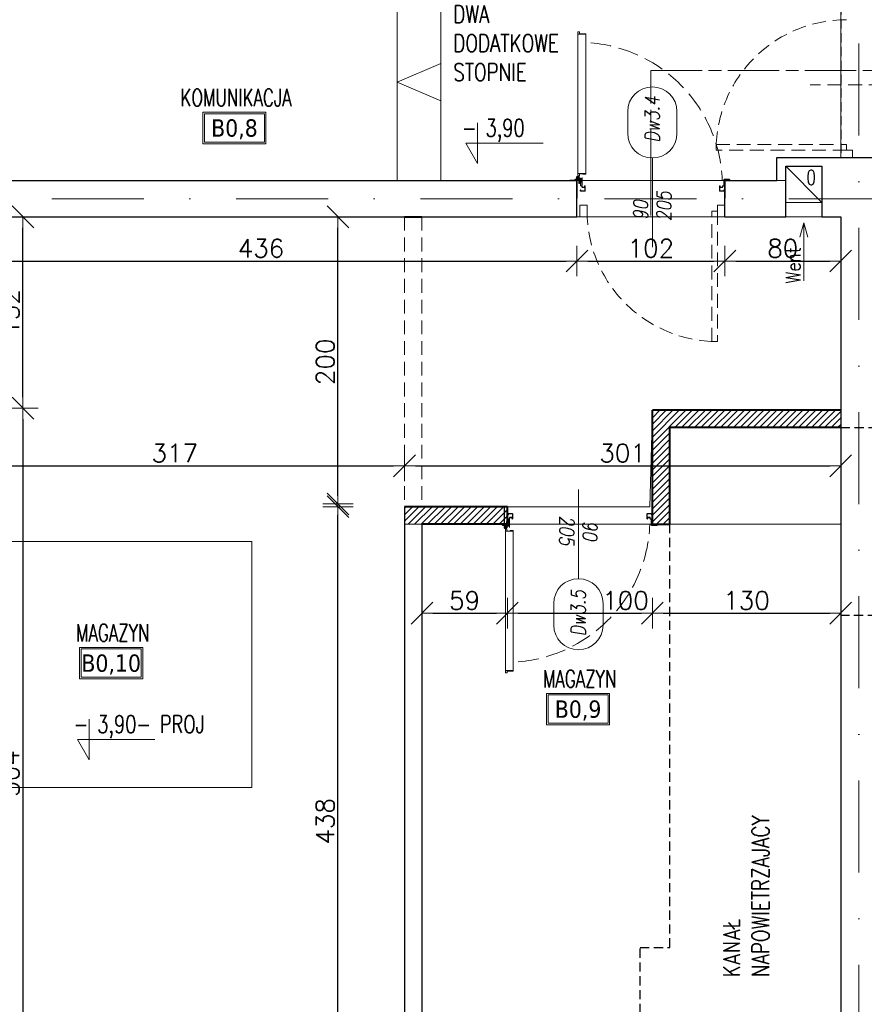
# Model space of a CAD drawing. Header units: millimetres. Extents: x 23192 to 177760, y -399809 to -79279.
# Tile 102 of 256: x 51413 to 51996, y -195495 to -194816. Entities that reach past the tile are written whole.
import ezdxf
from ezdxf.enums import TextEntityAlignment as Align

# ---------------------------------------------------------------- set-up
doc = ezdxf.new("R2010")
doc.units = ezdxf.units.MM
for name, pattern in [('CACHE', [9.525, 6.35, -3.175]), ('CARKOVANA', [7.5, 5, -2.5]), ('CENTER', [0.6, 0.375, -0.075, 0.075, -0.075]), ('CHAIN', [0.3543, 0.2362, -0.0295, 0.0591, -0.0295]), ('DASHDOT', [25.4, 12.7, -6.35, 0, -6.35]), ('Hidden Line', [391.222223, 282.222223, -109]), ('HIDDEN2', [4.7625, 3.175, -1.5875])]:
    doc.linetypes.add(name, pattern=pattern)
doc.layers.get('0').update_dxf_attribs({"lineweight": 0})
for name, color, linetype, lineweight in [('!! 0_ Istn-sciany', 3, 'Continuous', 30), ('!! 0_ Istn-widok', 1, 'Continuous', 15), ('!! 0_ Opis', 8, 'Continuous', 13), ('!! 0_Istn-went', 5, 'Continuous', 13), ('!! 0_Opis_pom', 9, 'Continuous', 13), ('!! 0_Osie', 1, 'DASHDOT', 13), ('!! 0_Widok', 1, 'Continuous', 15), ('!! 1_droga ewakuacyjna', 252, 'CHAIN', 0), ('!! 1_drzwi-linia', 213, 'Continuous', 5), ('!! 1_hatch projektowane ściany', 4, 'Continuous', 5), ('!! 1_PROJ Sciany', 2, 'Continuous', 40), ('!! 2_drzwi opis', 151, 'Continuous', 9), ('!! wymiary osi', 250, 'Continuous', 9), ('0-osie-liniA', 14, 'DASHDOT', 5), ('Dimension (ISO)', 7, 'Continuous', 25)]:
    doc.layers.add(name, color=color, linetype=linetype, lineweight=lineweight)
doc.layers.add('!! 0_ramki', color=66, linetype='Continuous', lineweight=9, plot=False)
doc.layers.add('Powierzchnia', color=140, linetype='Continuous', lineweight=5, plot=False)
doc.layers.add('!! 1_PROJ przerywana', color=3, linetype='CACHE')
doc.layers.add('!! 1_Wyburzenia', color=252, linetype='CARKOVANA', lineweight=13, true_color=0x696969)
doc.styles.add('50', font='ROMANS.shx', dxfattribs={"width": 0.8, "height": 10})
doc.styles.add('ARCHETYP', font='romans.shx', dxfattribs={"height": 15})
doc.styles.add('ARIAL', font='tahoma.ttf')
doc.styles.add('Note Text (ISO)', font='tahoma.ttf')
doc.styles.add('SIMPLEX', font='simplex.shx', dxfattribs={"width": 0.77})
doc.styles.add('TXT', font='simplex.shx')
doc.dimstyles.new('Default (ISO)', dxfattribs={"dimscale": 5, "dimtxt": 5, "dimasz": 5, "dimexe": 3.175, "dimexo": 0, "dimgap": 0.762, "dimtad": 1, "dimdec": 0, "dimrnd": 1e-08, "dimzin": 0, "dimtxsty": 'Note Text (ISO)', "dimcen": 0.09, "dimdle": 10, "dimclrd": 256, "dimclre": 256, "dimclrt": 256, "dimazin": 0, "dimtfac": 0.70104, "dimtmove": 0, "dimatfit": 3, "dimfxl": 1, "dimtolj": 1, "dimtzin": 0, "dimlwd": -1, "dimlwe": -1, "dimarcsym": 0})
doc.dimstyles.new('DIM50', dxfattribs={"dimscale": 5, "dimtxt": 2.5, "dimasz": 1.5, "dimexe": 0, "dimexo": 0, "dimgap": 0.5, "dimtad": 1, "dimdec": 4, "dimrnd": 0.5, "dimdsep": 46, "dimtxsty": 'TXT', "dimblk1": 'TICK1', "dimblk2": 'TICK1', "dimsah": 1, "dimcen": 0, "dimse1": 1, "dimse2": 1, "dimclrd": 1, "dimclre": 7, "dimclrt": 9, "dimadec": 0, "dimazin": 0, "dimtfac": 1, "dimtdec": 4, "dimtmove": 2, "dimatfit": 3, "dimldrblk": 'TICK1', "dimfxl": 1, "dimtolj": 1, "dimarcsym": 0})

# ---------------------------------------------------------------- blocks, each defined once
blk = doc.blocks.new('BLOK OSI')
at = {"layer": '0-osie-liniA', "ltscale": 5}
for points in [[(51992.21142, -199661.23318), (51992.21142, -193642.4104)], [(48639.25763, -195002.0883), (55442.2848, -195002.0883)]]:
    blk.add_lwpolyline(points, dxfattribs=at)
blk = doc.blocks.new('zaw-dr-90-p')
at = {"color": 2, "linetype": 'CENTER', "ltscale": 0.2}
for p, q in [((12, 0), (-12, 0)), ((0, 12), (0, -12)), ((24.5, 24), (31, 24)), ((24.5, 19), (31, 19))]:
    blk.add_line(p, q, dxfattribs=at)
at = {"ltscale": 0.2}
for p, q in [((10, 12), (6.5, 12)), ((10, 0), (10, 6.5))]:
    blk.add_line(p, q, dxfattribs=at)
blk.add_lwpolyline([(0, 6.5), (23.5, 6.5, 0.414214), (28, 11), (28, 31), (24.5, 31), (24.5, 11, -0.414214), (23.5, 10), (0, 10, 4.561698), (7.6, 6.5), (4.9, 4.2)], format="xyb", dxfattribs=at)
blk.add_lwpolyline([(-0.2, -0.2), (-2.5, -0.2), (-2.5, 0.2), (-0.2, 0.2), (-0.2, 2.5), (0.2, 2.5), (0.2, 0.2), (2.8, 0.2), (2.8, -0.2), (0.2, -0.2), (0.2, -2.8), (-0.2, -2.8)], close=True)
blk.add_lwpolyline([(10, 10), (10, 39), (6.5, 39), (6.5, 10)], dxfattribs=at)
blk.add_circle((0, 0), 6.5, dxfattribs=at)
blk = doc.blocks.new('drzwi 90- sc 12')
for p, q in [((-13616.12, 20410.26), (-13616.12, 20411.46)), ((-13616.12, 20411.46), (-13615.02, 20411.46)), ((-13614.92, 20411.36), (-13614.92, 20313.77)), ((-13620.32, 20410.16), (-13620.32, 20313.77)), ((-13614.92, 20409.86), (-13620.32, 20409.86)), ((-13616.12, 20410.26), (-13620.22, 20410.26)), ((-13616.12, 20410.26), (-13620, 20410.26)), ((-13618.17, 20410.26), (-13616.22, 20410.26)), ((-13618.17, 20410.26), (-13616.22, 20410.26)), ((-13620.32, 20313.47), (-13620.32, 20317.97)), ((-13614.92, 20312.27), (-13614.92, 20317.97)), ((-13715.57, 20308.32), (-13715.57, 20308.56)), ((-13715.57, 20307.69), (-13715.57, 20308.56)), ((-13715.57, 20307.82), (-13715.57, 20308.56)), ((-13614.92, 20313.77), (-13620.32, 20313.77)), ((-13618.22, 20313.37), (-13620.22, 20313.37)), ((-13618.22, 20313.67), (-13618.22, 20313.37)), ((-13618.22, 20313.67), (-13616.42, 20313.67)), ((-13617.77, 20311.12), (-13617.77, 20305.72)), ((-13617.77, 20311.12), (-13617.77, 20305.72)), ((-13616.17, 20309.92), (-13617.37, 20309.92)), ((-13616.17, 20309.92), (-13616.17, 20311.02)), ((-13615.92, 20313.17), (-13615.92, 20312.17)), ((-13615.92, 20312.17), (-13615.02, 20312.17)), ((-13715.77, 20301.96), (-13716.27, 20301.96)), ((-13715.57, 20307.72), (-13715.37, 20307.72)), ((-13616.77, 20301.96), (-13616.27, 20301.96))]:
    blk.add_line(p, q)
for points in [[(-13665.27, 20284.96), (-13665.27, 20325.83)], [(-13615.57, 20309.64), (-13615.32, 20309.64), (-13615.32, 20309.82), (-13616.32, 20309.82), (-13616.32, 20309.64), (-13615.92, 20309.64)]]:
    blk.add_lwpolyline(points)
at = {"lineweight": 30}
for points in [[(-13716.27, 20308.92), (-13721.27, 20308.92)], [(-13716.27, 20308.92), (-13716.27, 20296.92)], [(-13614.27, 20308.92), (-13609.27, 20308.92)], [(-13614.27, 20308.92), (-13614.27, 20296.92)]]:
    blk.add_lwpolyline(points, dxfattribs=at)
at = {"ltscale": 0.2}
for points in [[(-13715.57, 20307.51), (-13715.57, 20309.48, 0.414214), (-13715.91, 20309.82), (-13719.43, 20309.82, 0.414214), (-13719.77, 20309.48), (-13719.77, 20308.92), (-13719.59, 20308.92), (-13719.59, 20309.48, -0.414214), (-13719.43, 20309.64), (-13716.97, 20309.64)], [(-13716.97, 20309.64), (-13715.91, 20309.64, -0.414214), (-13715.75, 20309.48), (-13715.75, 20307.51)], [(-13615.92, 20309.64), (-13616.63, 20309.64, 0.414214), (-13616.79, 20309.48), (-13616.79, 20305.58, -0.414214), (-13617.13, 20305.24), (-13617.58, 20305.24, 0.414214), (-13617.74, 20305.08), (-13617.74, 20304.48, -0.414214), (-13618.08, 20304.14), (-13619.26, 20304.14, -0.414214), (-13619.6, 20304.48), (-13619.6, 20305.15, 1), (-13619.79, 20305.15), (-13619.79, 20301.96, 0.414214), (-13619.63, 20301.8), (-13617.11, 20301.8, 0.414214), (-13616.95, 20301.96), (-13616.95, 20302.52), (-13616.77, 20302.52), (-13616.77, 20301.96, -0.414214), (-13617.11, 20301.62), (-13619.63, 20301.62, -0.414214), (-13619.97, 20301.96), (-13619.97, 20305.15, -1), (-13619.42, 20305.15), (-13619.42, 20304.48, 0.414214), (-13619.26, 20304.32), (-13618.08, 20304.32, 0.414214), (-13617.92, 20304.48), (-13617.92, 20305.08, -0.414214), (-13617.58, 20305.42), (-13617.13, 20305.42, 0.414214), (-13616.97, 20305.58), (-13616.97, 20309.48, -0.414214), (-13616.63, 20309.82), (-13613.11, 20309.82, -0.414214), (-13612.77, 20309.48), (-13612.77, 20308.92), (-13612.95, 20308.92), (-13612.95, 20309.48, 0.414214), (-13613.11, 20309.64), (-13615.57, 20309.64)], [(-13715.75, 20307.76), (-13715.75, 20305.58, 0.414214), (-13715.41, 20305.24), (-13714.96, 20305.24, -0.414214), (-13714.8, 20305.08), (-13714.8, 20304.48, 0.414214), (-13714.46, 20304.14), (-13713.28, 20304.14, 0.414214), (-13712.94, 20304.48), (-13712.94, 20305.15, -1), (-13712.75, 20305.15), (-13712.75, 20301.96, -0.414214), (-13712.91, 20301.8), (-13715.43, 20301.8, -0.414214), (-13715.59, 20301.96), (-13715.59, 20302.52), (-13715.77, 20302.52), (-13715.77, 20301.96, 0.414214), (-13715.43, 20301.62), (-13712.91, 20301.62, 0.414214), (-13712.57, 20301.96), (-13712.57, 20305.15, 1), (-13713.12, 20305.15), (-13713.12, 20304.48, -0.414214), (-13713.28, 20304.32), (-13714.46, 20304.32, -0.414214), (-13714.62, 20304.48), (-13714.62, 20305.08, 0.414214), (-13714.96, 20305.42), (-13715.41, 20305.42, -0.414214), (-13715.57, 20305.58), (-13715.57, 20307.64)]]:
    blk.add_lwpolyline(points, format="xyb", dxfattribs=at)
blk.add_lwpolyline([(-13616.79, 20308.82), (-13616.97, 20308.82), (-13616.97, 20307.42), (-13616.79, 20307.42)], close=True)
for centre, radius, start, end in [((-13615.02, 20411.36), 0.1, 0, 90), ((-13620.22, 20410.16), 0.1, 90, 180), ((-13620.22, 20313.47), 0.1, 180, 270), ((-13616.42, 20313.17), 0.5, 0, 90), ((-13616.27, 20311.02), 0.1, 0, 90), ((-13615.02, 20312.27), 0.1, 270, 0)]:
    blk.add_arc(centre, radius, start, end)
at = {"linetype": 'Hidden Line', "lineweight": 9, "ltscale": 0.05}
blk.add_arc((-13615.5, 20305.14), 99.12, 94.80054, 177.69442, dxfattribs=at)
at = {"xscale": 0.09999999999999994, "yscale": 0.09999999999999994, "zscale": 0.09999999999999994, "rotation": 180.0000000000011}
blk.add_blockref('zaw-dr-90-p', (-13614.92, 20310.92), dxfattribs=at)
blk = doc.blocks.new('*D1419')
at = {"layer": 'DEFPOINTS', "color": 0, "transparency": 16777216}
for p in [(-689.8, 120.2), (510.2, 120.2), (510.2, 18.8)]:
    blk.add_point(p, dxfattribs=at)
at = {"layer": 'Dimension (ISO)', "transparency": 16777216}
for p, q in [((-689.8, 120.2), (-689.8, 2.9)), ((510.2, 120.2), (510.2, 2.9)), ((-664.8, 18.8), (485.2, 18.8))]:
    blk.add_line(p, q, dxfattribs=at)
for points in [[(-664.8, 22.9), (-664.8, 14.6), (-689.8, 18.8)], [(485.2, 22.9), (485.2, 14.6), (510.2, 18.8)]]:
    blk.add_solid(points, dxfattribs=at)
at = {"layer": 'Dimension (ISO)', "lineweight": 9, "transparency": 16777216, "insert": (-160.6, 48.6), "char_height": 25, "attachment_point": 1, "style": 'Note Text (ISO)'}
blk.add_mtext('\\A1;1200', dxfattribs=at)
blk = doc.blocks.new('1_ok-opis')
blk.add_line((0, 111.61), (0, 50))
for points in [[(-17, 128.61), (-17, 143.61)], [(17, 128.61), (17, 143.61)]]:
    blk.add_lwpolyline(points)
for centre, start, end in [((0, 143.61), 0, 180), ((0, 128.61), 180, 0)]:
    blk.add_arc(centre, 17, start, end)
at = {"style": 'ARCHETYP'}
for tag, height, rotation, p in [('NR', 12, 90, (0, 136.9)), ('NR', 12, 270, (0, 136.9)), ('SZEROKOŚĆ', 10, 270, (8, 78.29)), ('SZEROKOŚĆ', 10, 90, (-8, 78.29)), ('WYSOKOŚĆ', 10, 270, (-8, 78.29)), ('WYSOKOŚĆ', 10, 90, (8, 78.29))]:
    blk.add_attdef(tag, text='', height=height, rotation=rotation, dxfattribs=at).set_placement(p, align=Align.MIDDLE)
blk = doc.blocks.new('TICK1')
at = {"color": 2}
blk.add_line((-1, -1), (1, 1), dxfattribs=at)
at = {"color": 0}
for p, q in [((0, -1.4), (0, 1.4)), ((0, 0), (-1, 0))]:
    blk.add_line(p, q, dxfattribs=at)
blk = doc.blocks.new('*D2584')
at = {"layer": '!! wymiary osi', "color": 1, "lineweight": -2, "transparency": 16777216}
blk.add_line((51369.21, -195123.33), (51671.21, -195123.33), dxfattribs=at)
at = {"layer": 'DEFPOINTS', "color": 0, "transparency": 16777216}
for p in [(51361.71, -195083.59), (51678.71, -195123.33), (51678.71, -195151.59)]:
    blk.add_point(p, dxfattribs=at)
at = {"layer": '!! wymiary osi', "color": 1, "lineweight": -2, "transparency": 16777216, "xscale": 7.5, "yscale": 7.5, "zscale": 7.5, "rotation": 180}
blk.add_blockref('TICK1', (51361.71, -195123.33), dxfattribs=at)
at = {"layer": '!! wymiary osi', "color": 1, "lineweight": -2, "transparency": 16777216, "xscale": 7.5, "yscale": 7.5, "zscale": 7.5}
blk.add_blockref('TICK1', (51678.71, -195123.33), dxfattribs=at)
at = {"layer": '!! wymiary osi', "color": 9, "transparency": 16777216, "insert": (51520.21, -195114.58), "char_height": 12.5, "attachment_point": 5, "style": 'TXT'}
blk.add_mtext('\\A1;317', dxfattribs=at)
blk = doc.blocks.new('*D2585')
at = {"layer": '!! wymiary osi', "color": 1, "lineweight": -2, "transparency": 16777216}
blk.add_line((51686.21, -195123.33), (51972.21, -195123.33), dxfattribs=at)
at = {"layer": 'DEFPOINTS', "color": 0, "transparency": 16777216}
for p in [(51979.71, -195123.33), (51678.71, -195151.59), (51979.71, -195151.59)]:
    blk.add_point(p, dxfattribs=at)
at = {"layer": '!! wymiary osi', "color": 1, "lineweight": -2, "transparency": 16777216, "xscale": 7.5, "yscale": 7.5, "zscale": 7.5, "rotation": 180}
blk.add_blockref('TICK1', (51678.71, -195123.33), dxfattribs=at)
at = {"layer": '!! wymiary osi', "color": 1, "lineweight": -2, "transparency": 16777216, "xscale": 7.5, "yscale": 7.5, "zscale": 7.5}
blk.add_blockref('TICK1', (51979.71, -195123.33), dxfattribs=at)
at = {"layer": '!! wymiary osi', "color": 9, "transparency": 16777216, "insert": (51829.21, -195114.58), "char_height": 12.5, "attachment_point": 5, "style": 'TXT'}
blk.add_mtext('\\A1;301', dxfattribs=at)
blk = doc.blocks.new('*D2586')
at = {"layer": '!! wymiary osi', "color": 1, "lineweight": -2, "transparency": 16777216}
blk.add_line((51698.21, -195224.98), (51742.21, -195224.98), dxfattribs=at)
at = {"layer": 'DEFPOINTS', "color": 0, "transparency": 16777216}
for p in [(51690.71, -195163.59), (51749.71, -195163.59), (51749.71, -195224.98)]:
    blk.add_point(p, dxfattribs=at)
at = {"layer": '!! wymiary osi', "color": 1, "lineweight": -2, "transparency": 16777216, "xscale": 7.5, "yscale": 7.5, "zscale": 7.5, "rotation": 180}
blk.add_blockref('TICK1', (51690.71, -195224.98), dxfattribs=at)
at = {"layer": '!! wymiary osi', "color": 1, "lineweight": -2, "transparency": 16777216, "xscale": 7.5, "yscale": 7.5, "zscale": 7.5}
blk.add_blockref('TICK1', (51749.71, -195224.98), dxfattribs=at)
at = {"layer": '!! wymiary osi', "color": 9, "transparency": 16777216, "insert": (51720.21, -195216.23), "char_height": 12.5, "attachment_point": 5, "style": 'TXT'}
blk.add_mtext('\\A1;59', dxfattribs=at)
blk = doc.blocks.new('*D2587')
at = {"layer": '!! wymiary osi', "color": 1, "lineweight": -2, "transparency": 16777216}
blk.add_line((51757.21, -195224.98), (51842.21, -195224.98), dxfattribs=at)
at = {"layer": 'DEFPOINTS', "color": 0, "transparency": 16777216}
for p in [(51749.71, -195163.59), (51849.71, -195163.59), (51849.71, -195224.98)]:
    blk.add_point(p, dxfattribs=at)
at = {"layer": '!! wymiary osi', "color": 1, "lineweight": -2, "transparency": 16777216, "xscale": 7.5, "yscale": 7.5, "zscale": 7.5, "rotation": 180}
blk.add_blockref('TICK1', (51749.71, -195224.98), dxfattribs=at)
at = {"layer": '!! wymiary osi', "color": 1, "lineweight": -2, "transparency": 16777216, "xscale": 7.5, "yscale": 7.5, "zscale": 7.5}
blk.add_blockref('TICK1', (51849.71, -195224.98), dxfattribs=at)
at = {"layer": '!! wymiary osi', "color": 9, "transparency": 16777216, "insert": (51831.19, -195216.23), "char_height": 12.5, "attachment_point": 5, "style": 'TXT'}
blk.add_mtext('\\A1;100', dxfattribs=at)
blk = doc.blocks.new('*D2588')
at = {"layer": '!! wymiary osi', "color": 1, "lineweight": -2, "transparency": 16777216}
blk.add_line((51857.21, -195224.98), (51972.21, -195224.98), dxfattribs=at)
at = {"layer": 'DEFPOINTS', "color": 0, "transparency": 16777216}
for p in [(51849.71, -195163.59), (51979.71, -195163.59), (51979.71, -195224.98)]:
    blk.add_point(p, dxfattribs=at)
at = {"layer": '!! wymiary osi', "color": 1, "lineweight": -2, "transparency": 16777216, "xscale": 7.5, "yscale": 7.5, "zscale": 7.5, "rotation": 180}
blk.add_blockref('TICK1', (51849.71, -195224.98), dxfattribs=at)
at = {"layer": '!! wymiary osi', "color": 1, "lineweight": -2, "transparency": 16777216, "xscale": 7.5, "yscale": 7.5, "zscale": 7.5}
blk.add_blockref('TICK1', (51979.71, -195224.98), dxfattribs=at)
at = {"layer": '!! wymiary osi', "color": 9, "transparency": 16777216, "insert": (51914.71, -195216.23), "char_height": 12.5, "attachment_point": 5, "style": 'TXT'}
blk.add_mtext('\\A1;130', dxfattribs=at)
blk = doc.blocks.new('*D2589')
at = {"layer": '!! wymiary osi', "color": 1, "lineweight": -2, "transparency": 16777216}
blk.add_line((51632.79, -195580.09), (51632.79, -195157.1), dxfattribs=at)
at = {"layer": 'DEFPOINTS', "color": 0, "transparency": 16777216}
for p in [(51632.79, -195149.6), (51678.71, -195149.6), (51678.71, -195587.59)]:
    blk.add_point(p, dxfattribs=at)
at = {"layer": '!! wymiary osi', "color": 1, "lineweight": -2, "transparency": 16777216, "xscale": 7.5, "yscale": 7.5, "zscale": 7.5}
for p, rotation in [((51632.79, -195149.6), 90), ((51632.79, -195587.59), 270)]:
    blk.add_blockref('TICK1', p, dxfattribs=dict(at, rotation=rotation))
at = {"layer": '!! wymiary osi', "color": 9, "transparency": 16777216, "insert": (51624.04, -195368.59), "char_height": 12.5, "attachment_point": 5, "rotation": 90, "style": 'TXT'}
blk.add_mtext('\\A1;438', dxfattribs=at)
blk = doc.blocks.new('*D2590')
at = {"layer": '!! wymiary osi', "color": 1, "lineweight": -2, "transparency": 16777216}
blk.add_line((51632.79, -195144.09), (51632.79, -194959.09), dxfattribs=at)
at = {"layer": 'DEFPOINTS', "color": 0, "transparency": 16777216}
for p in [(51632.79, -194951.59), (51678.71, -194951.59), (51678.71, -195151.59)]:
    blk.add_point(p, dxfattribs=at)
at = {"layer": '!! wymiary osi', "color": 1, "lineweight": -2, "transparency": 16777216, "xscale": 7.5, "yscale": 7.5, "zscale": 7.5}
for p, rotation in [((51632.79, -194951.59), 90), ((51632.79, -195151.59), 270)]:
    blk.add_blockref('TICK1', p, dxfattribs=dict(at, rotation=rotation))
at = {"layer": '!! wymiary osi', "color": 9, "transparency": 16777216, "insert": (51624.04, -195051.59), "char_height": 12.5, "attachment_point": 5, "rotation": 90, "style": 'TXT'}
blk.add_mtext('\\A1;200', dxfattribs=at)
blk = doc.blocks.new('*D2591')
at = {"layer": '!! wymiary osi', "color": 1, "lineweight": -2, "transparency": 16777216}
blk.add_line((51415.47, -195076.09), (51415.47, -194959.09), dxfattribs=at)
at = {"layer": 'DEFPOINTS', "color": 0, "transparency": 16777216}
for p in [(51361.71, -194951.59), (51415.47, -194951.59), (51361.71, -195083.59)]:
    blk.add_point(p, dxfattribs=at)
at = {"layer": '!! wymiary osi', "color": 1, "lineweight": -2, "transparency": 16777216, "xscale": 7.5, "yscale": 7.5, "zscale": 7.5}
for p, rotation in [((51415.47, -194951.59), 90), ((51415.47, -195083.59), 270)]:
    blk.add_blockref('TICK1', p, dxfattribs=dict(at, rotation=rotation))
at = {"layer": '!! wymiary osi', "color": 9, "transparency": 16777216, "insert": (51406.72, -195017.59), "char_height": 12.5, "attachment_point": 5, "rotation": 90, "style": 'TXT'}
blk.add_mtext('\\A1;132', dxfattribs=at)
blk = doc.blocks.new('*D2592')
at = {"layer": '!! wymiary osi', "color": 1, "lineweight": -2, "transparency": 16777216}
blk.add_line((51415.47, -195091.09), (51415.47, -195580.09), dxfattribs=at)
at = {"layer": 'DEFPOINTS', "color": 0, "transparency": 16777216}
for p in [(51361.71, -195083.59), (51361.22, -195587.59), (51415.47, -195587.59)]:
    blk.add_point(p, dxfattribs=at)
at = {"layer": '!! wymiary osi', "color": 1, "lineweight": -2, "transparency": 16777216, "xscale": 7.5, "yscale": 7.5, "zscale": 7.5}
for p, rotation in [((51415.47, -195083.59), 90), ((51415.47, -195587.59), 270)]:
    blk.add_blockref('TICK1', p, dxfattribs=dict(at, rotation=rotation))
at = {"layer": '!! wymiary osi', "color": 9, "transparency": 16777216, "insert": (51406.72, -195335.59), "char_height": 12.5, "attachment_point": 5, "rotation": 90, "style": 'TXT'}
blk.add_mtext('\\A1;504', dxfattribs=at)
blk = doc.blocks.new('*D2600')
at = {"layer": '!! wymiary osi', "color": 1, "lineweight": -2, "transparency": 16777216}
blk.add_line((51369.21, -194982.06), (51790.21, -194982.06), dxfattribs=at)
at = {"layer": 'DEFPOINTS', "color": 0, "transparency": 16777216}
for p in [(51361.71, -194951.59), (51797.71, -194951.59), (51797.71, -194982.06)]:
    blk.add_point(p, dxfattribs=at)
at = {"layer": '!! wymiary osi', "color": 1, "lineweight": -2, "transparency": 16777216, "xscale": 7.5, "yscale": 7.5, "zscale": 7.5, "rotation": 180}
blk.add_blockref('TICK1', (51361.71, -194982.06), dxfattribs=at)
at = {"layer": '!! wymiary osi', "color": 1, "lineweight": -2, "transparency": 16777216, "xscale": 7.5, "yscale": 7.5, "zscale": 7.5}
blk.add_blockref('TICK1', (51797.71, -194982.06), dxfattribs=at)
at = {"layer": '!! wymiary osi', "color": 9, "transparency": 16777216, "insert": (51579.71, -194973.31), "char_height": 12.5, "attachment_point": 5, "style": 'TXT'}
blk.add_mtext('\\A1;436', dxfattribs=at)
blk = doc.blocks.new('*D2601')
at = {"layer": '!! wymiary osi', "color": 1, "lineweight": -2, "transparency": 16777216}
blk.add_line((51805.21, -194982.06), (51892.21, -194982.06), dxfattribs=at)
at = {"layer": 'DEFPOINTS', "color": 0, "transparency": 16777216}
for p in [(51797.71, -194951.59), (51899.71, -194951.59), (51899.71, -194982.06)]:
    blk.add_point(p, dxfattribs=at)
at = {"layer": '!! wymiary osi', "color": 1, "lineweight": -2, "transparency": 16777216, "xscale": 7.5, "yscale": 7.5, "zscale": 7.5, "rotation": 180}
blk.add_blockref('TICK1', (51797.71, -194982.06), dxfattribs=at)
at = {"layer": '!! wymiary osi', "color": 1, "lineweight": -2, "transparency": 16777216, "xscale": 7.5, "yscale": 7.5, "zscale": 7.5}
blk.add_blockref('TICK1', (51899.71, -194982.06), dxfattribs=at)
at = {"layer": '!! wymiary osi', "color": 9, "transparency": 16777216, "insert": (51848.71, -194973.31), "char_height": 12.5, "attachment_point": 5, "style": 'TXT'}
blk.add_mtext('\\A1;102', dxfattribs=at)
blk = doc.blocks.new('*D2602')
at = {"layer": '!! wymiary osi', "color": 1, "lineweight": -2, "transparency": 16777216}
blk.add_line((51907.21, -194982.06), (51972.21, -194982.06), dxfattribs=at)
at = {"layer": 'DEFPOINTS', "color": 0, "transparency": 16777216}
for p in [(51899.71, -194951.59), (51979.71, -194951.59), (51979.71, -194982.06)]:
    blk.add_point(p, dxfattribs=at)
at = {"layer": '!! wymiary osi', "color": 1, "lineweight": -2, "transparency": 16777216, "xscale": 7.5, "yscale": 7.5, "zscale": 7.5, "rotation": 180}
blk.add_blockref('TICK1', (51899.71, -194982.06), dxfattribs=at)
at = {"layer": '!! wymiary osi', "color": 1, "lineweight": -2, "transparency": 16777216, "xscale": 7.5, "yscale": 7.5, "zscale": 7.5}
blk.add_blockref('TICK1', (51979.71, -194982.06), dxfattribs=at)
at = {"layer": '!! wymiary osi', "color": 9, "transparency": 16777216, "insert": (51939.71, -194973.31), "char_height": 12.5, "attachment_point": 5, "style": 'TXT'}
blk.add_mtext('\\A1;80', dxfattribs=at)
blk = doc.blocks.new('A$C11ef928a')
at = {"layer": 'Dimension (ISO)', "lineweight": 9}
dim = blk.add_linear_dim(base=(510.2, 18.8), p1=(-689.8, 120.2), p2=(510.2, 120.2), angle=180, dimstyle='Default (ISO)', override={"dimdec": 0, "dimlfac": 1, "dimtp": 0, "dimtm": 0, "dimtdec": 2, "dimtofl": 0, "dimatfit": 1}, dxfattribs=at)
dim.commit()
dim.dimension.update_dxf_attribs({"geometry": '*D1419', "text_midpoint": (-125.7, 18.8), "dimtype": 128})

msp = doc.modelspace()

# ---------------------------------------------------------------- hatches: boundary and pattern name
at = {"layer": '!! 1_hatch projektowane ściany'}
h = msp.add_hatch(dxfattribs=at)
h.set_pattern_fill('ANSI31', color=256)
h.set_pattern_definition([(45, (0, 66.5988), (-2.24506403, 2.24506403), [])])
h.paths.add_polyline_path([(51849.71142, -195084.98953), (51979.71142, -195084.98953), (51979.71142, -195096.98953), (51861.71142, -195096.98953), (51861.71142, -195163.5883), (51849.71142, -195163.5883)])
h = msp.add_hatch(dxfattribs=at)
h.set_pattern_fill('ANSI31', color=256)
h.paths.add_polyline_path([(51749.71142, -195163.58734), (51678.71142, -195163.58638), (51678.71142, -195151.5883), (51749.71142, -195151.58926)])

# ---------------------------------------------------------------- linework, layer by layer
at = {"layer": '!! 0_ Istn-sciany'}
for points in [[(51935.71142, -194910.5883), (52004.71142, -194910.5883)], [(51935.71142, -194926.5883), (51935.71142, -194910.5883)], [(51941.71142, -194951.5883), (51941.71142, -194916.5883)], [(51941.71142, -194916.5883), (51966.71142, -194916.5883)], [(51966.71142, -194916.5883), (51966.71142, -194951.5883)], [(51373.71142, -194926.5883), (51797.71142, -194926.5883)], [(51797.71142, -194951.5883), (51797.71142, -194926.5883)], [(51899.71142, -194926.5883), (51935.71142, -194926.5883)], [(51899.71142, -194951.5883), (51899.71142, -194926.5883)], [(51373.71142, -194951.5883), (51678.71142, -194951.5883)], [(51690.71142, -194951.5883), (51797.71142, -194951.5883)], [(51899.71142, -194951.5883), (51941.71142, -194951.5883)], [(51966.71142, -194951.5883), (51979.71142, -194951.5883)], [(51979.71142, -194951.5883), (51979.71142, -195587.5883)], [(51678.71142, -195151.5883), (51678.71142, -195587.5883)], [(51690.71142, -195163.5883), (51690.71142, -195587.5883)]]:
    msp.add_lwpolyline(points, dxfattribs=at)
at = {"layer": '!! 0_ Istn-widok'}
for points in [[(51673.71142, -194796.5883), (51673.71142, -194926.5883)], [(51703.71142, -194796.5883), (51703.71142, -194926.5883)], [(51935.71142, -194926.5883), (51941.71142, -194926.5883)]]:
    msp.add_lwpolyline(points, dxfattribs=at)
at = {"layer": '!! 0_ Opis'}
for points in [[(51729.1019, -194886.75759), (51729.1019, -194914.75936)], [(51729.1019, -194914.75936), (51721.01848, -194900.75848)], [(51721.01848, -194900.75848), (51774.45269, -194900.75848)], [(51461.21197, -195298.14989), (51461.21197, -195326.15166)], [(51461.21197, -195326.15166), (51453.12856, -195312.15077)], [(51453.12856, -195312.15077), (51506.56277, -195312.15077)]]:
    msp.add_lwpolyline(points, dxfattribs=at)
at = {"layer": '!! 0_Istn-went'}
msp.add_lwpolyline([(51941.71142, -194941.5883), (51966.71142, -194941.5883), (51966.71142, -194916.5883), (51941.71142, -194916.5883)], close=True, dxfattribs=at)
for points in [[(51941.71142, -194916.5883), (51966.71142, -194941.5883)], [(51941.71142, -194951.5883), (51966.71142, -194951.5883)], [(51954.21142, -194955.64023), (51951.53193, -194965.64023)], [(51954.21142, -194995.68676), (51954.21142, -194955.64023)], [(51954.21142, -194955.64023), (51956.89092, -194965.64023)]]:
    msp.add_lwpolyline(points, dxfattribs=at)
at = {"layer": '!! 0_Opis_pom', "ltscale": 0.7}
for points in [[(51539.62742, -194901.15848), (51583.14742, -194901.15848), (51583.14742, -194879.39848), (51539.62742, -194879.39848)], [(51540.71542, -194900.07048), (51582.05942, -194900.07048), (51582.05942, -194880.48648), (51540.71542, -194880.48648)], [(51454.58179, -195270.32699), (51498.10179, -195270.32699), (51498.10179, -195248.56699), (51454.58179, -195248.56699)], [(51455.66979, -195269.23899), (51497.01379, -195269.23899), (51497.01379, -195249.65499), (51455.66979, -195249.65499)], [(51776.7312, -195302.05482), (51820.2512, -195302.05482), (51820.2512, -195280.29482), (51776.7312, -195280.29482)], [(51777.8192, -195300.96682), (51819.1632, -195300.96682), (51819.1632, -195281.38282), (51777.8192, -195281.38282)]]:
    msp.add_lwpolyline(points, close=True, dxfattribs=at)
at = {"layer": '!! 0_ramki'}
msp.add_lwpolyline([(51292.29979, -195175.52446), (51573.29623, -195175.52446), (51573.29623, -195345.29983), (51292.29979, -195345.29983)], close=True, dxfattribs=at)
at = {"layer": '!! 0_Widok'}
for points in [[(51673.71142, -194858.73758), (51703.71142, -194845.85366)], [(51673.71142, -194858.73758), (51703.71142, -194871.62149)]]:
    msp.add_lwpolyline(points, dxfattribs=at)
at = {"layer": '!! 1_droga ewakuacyjna', "ltscale": 150}
msp.add_lwpolyline([(51848.71138, -194926.5883), (51848.71138, -194850.65907), (52743.68434, -194850.65907), (52743.68434, -195166.81752), (52559.71142, -195166.81752)], dxfattribs=at)
at = {"layer": '!! 1_hatch projektowane ściany'}
for points in [[(51849.71142, -195084.98953), (51979.71142, -195084.98953), (51979.71142, -195096.98953), (51861.71142, -195096.98953), (51861.71142, -195163.5883), (51849.71142, -195163.5883)], [(51747.71142, -195163.58638), (51678.71142, -195163.58638), (51678.71142, -195151.5883), (51747.71142, -195151.5883)]]:
    msp.add_lwpolyline(points, close=True, dxfattribs=at)
at = {"layer": '!! 1_PROJ przerywana'}
for points in [[(51979.71142, -194710.5883), (51979.71142, -194910.5883)], [(51841.21802, -195605.5883), (51841.21802, -195455.5883), (51861.71142, -195455.5883), (51861.71142, -195096.98953)], [(51979.71142, -195096.98953), (52004.71142, -195096.98953)], [(52004.71142, -195226.5883), (51979.71142, -195226.5883)]]:
    msp.add_lwpolyline(points, dxfattribs=at)
at = {"layer": '!! 1_PROJ Sciany'}
for points in [[(51678.71142, -194951.5883), (51690.71142, -194951.5883)], [(51979.71142, -195084.98953), (51849.71142, -195084.98953)], [(51849.71142, -195163.5883), (51849.71142, -195084.98953)], [(51979.71142, -195096.98953), (51861.71142, -195096.98953)], [(51861.71142, -195163.5883), (51861.71142, -195096.98953)], [(51749.71142, -195151.5883), (51678.71142, -195151.5883)], [(51749.71142, -195163.5883), (51749.71142, -195151.5883)], [(51749.71142, -195163.5883), (51690.71142, -195163.5883)], [(51849.71142, -195163.5883), (51861.71142, -195163.5883)]]:
    msp.add_lwpolyline(points, dxfattribs=at)
at = {"layer": '!! 1_Wyburzenia', "linetype": 'HIDDEN2', "ltscale": 3}
for points in [[(52008.71142, -194860.5883), (51958.71142, -194860.5883)], [(51849.71142, -194922.5883), (51849.71142, -194972.5883)], [(51678.71142, -194951.5883), (51678.71142, -195149.59935)], [(51690.71142, -194951.5883), (51690.71142, -195151.5883)]]:
    msp.add_lwpolyline(points, dxfattribs=at)
for points in [[(51893.71142, -194901.5883), (51983.71142, -194901.5883), (51983.71142, -194905.5883), (51893.71142, -194905.5883)], [(51987.71142, -194905.5883), (51987.71142, -194910.5883), (51979.71142, -194910.5883), (51979.71142, -194905.5883)], [(51804.71142, -194943.5883), (51799.71142, -194943.5883), (51799.71142, -194951.5883), (51804.71142, -194951.5883)], [(51890.71142, -195037.5883), (51890.71142, -194947.5883), (51894.71142, -194947.5883), (51894.71142, -195037.5883)], [(51894.71142, -194943.5883), (51899.71142, -194943.5883), (51899.71142, -194951.5883), (51894.71142, -194951.5883)]]:
    msp.add_lwpolyline(points, close=True, dxfattribs=at)
for centre, start, end in [((51983.71142, -194905.5883), 90.00000004, 180.00000004), ((51894.71142, -194947.5883), 180.00000004, 270.00000004)]:
    msp.add_arc(centre, 90, start, end, dxfattribs=at)
at = {"layer": 'Powierzchnia'}
msp.add_lwpolyline([(51089.71142, -194908.5883), (51172.71142, -194908.5883), (51172.71142, -194926.5883), (51935.71142, -194926.5883), (51935.71142, -194910.5883), (51979.71142, -194910.5883), (51979.71142, -194651.5883), (51703.71142, -194651.5883), (51703.71142, -194796.5883), (51221.21802, -194796.5883), (51221.21802, -194513.5883), (51089.71142, -194513.5883), (51089.71142, -194908.5883)], dxfattribs=at)
for points in [[(51103.71142, -195083.5883), (51361.71142, -195083.5883), (51361.71142, -194951.5883), (51979.71142, -194951.5883), (51979.71142, -195084.98953), (51849.71142, -195084.98953), (51848.06138, -195151.5883), (51678.71142, -195151.5883), (51678.71142, -195587.5883), (51103.71142, -195587.5883)], [(51690.71142, -195587.5883), (51979.71142, -195587.5883), (51979.71142, -195163.5883), (51690.71142, -195163.5883)]]:
    msp.add_lwpolyline(points, close=True, dxfattribs=at)

# ---------------------------------------------------------------- block references
at = {"layer": '!! 0_Osie'}
msp.add_blockref('BLOK OSI', (0, 63), dxfattribs=at)
at = {"layer": '!! 1_drzwi-linia', "xscale": -1}
msp.add_blockref('drzwi 90- sc 12', (38183.44172, -215235.51264), dxfattribs=at)
at = {"layer": '!! 1_drzwi-linia', "rotation": 180}
msp.add_blockref('drzwi 90- sc 12', (38133.44172, -174854.66396), dxfattribs=at)
at = {"layer": '!! 2_drzwi opis'}
ref = msp.add_blockref('1_ok-opis', (51849.71142, -195022.5883), dxfattribs=dict(at, xscale=-1, rotation=359.9999963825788))
ref.add_attrib('WYSOKOŚĆ', '90 ', dxfattribs={"layer": '0', "height": 10, "rotation": 89.99999638, "style": '50', "oblique": 10, "width": 0.8}).set_placement((51841.71143, -194944.29745), align=Align.MIDDLE)
ref.add_attrib('SZEROKOŚĆ', '205', dxfattribs={"layer": '0', "height": 10, "rotation": 89.99999638, "style": '50', "oblique": 10, "width": 0.8}).set_placement((51857.71143, -194944.29745), align=Align.MIDDLE)
ref.add_attrib('NR', 'Dw3.4', dxfattribs={"layer": '0', "height": 10, "rotation": 89.99999638, "style": '50', "oblique": 10, "width": 0.8}).set_placement((51849.71143, -194884.38116), align=Align.MIDDLE)
ref = msp.add_blockref('1_ok-opis', (51798.71138, -195089.62285), dxfattribs=dict(at, rotation=180.0000036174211))
ref.add_attrib('WYSOKOŚĆ', '205', dxfattribs={"layer": '0', "height": 10, "rotation": 90.00000362, "style": '50', "oblique": 10, "text_generation_flag": 6, "width": 0.8}).set_placement((51790.71139, -195167.91371), align=Align.MIDDLE)
ref.add_attrib('SZEROKOŚĆ', '90', dxfattribs={"layer": '0', "height": 10, "rotation": 90.00000362, "style": '50', "oblique": 10, "text_generation_flag": 6, "width": 0.8}).set_placement((51806.71139, -195167.91371), align=Align.MIDDLE)
ref.add_attrib('NR', 'Dw3.5', dxfattribs={"layer": '0', "height": 10, "rotation": 90.00000362, "style": '50', "oblique": 10, "width": 0.8}).set_placement((51798.71139, -195224.97989), align=Align.MIDDLE)
at = {"xscale": -0.1, "yscale": 0.1, "zscale": 0.1, "rotation": 90}
msp.add_blockref('A$C11ef928a', (82225.12684, -195364.3052), dxfattribs=at)

# ---------------------------------------------------------------- texts
at = {"layer": '!! 0_ Opis', "style": 'SIMPLEX', "width": 0.75}
for s, p in [('- 3,90', (51718.41445, -194896.18036)), ('- 3,90- PROJ', (51450.52452, -195307.57265))]:
    msp.add_text(s, height=12, dxfattribs=at).set_placement(p)
at = {"layer": '!! 0_ Opis', "insert": (51712.40801, -194805.77203), "char_height": 12, "attachment_point": 1, "style": 'SIMPLEX'}
msp.add_mtext_dynamic_manual_height_columns('DWA DODATKOWE STOPNIE', width=46.7031119, gutter_width=75, heights=[0], dxfattribs=at)
at = {"layer": '!! 0_ Opis', "insert": (51898.40905, -195476.04743), "char_height": 12, "attachment_point": 1, "rotation": 90, "style": 'SIMPLEX'}
msp.add_mtext_dynamic_manual_height_columns('KANAŁ NAPOWIETRZAJACY', width=46.7031119, gutter_width=75, heights=[0], dxfattribs=at)
at = {"layer": '!! 0_Istn-went', "style": 'ARCHETYP', "width": 0.8}
for s, rotation, p in [('0', 0.00000004, (51955.87286, -194929.41077)), ('Went', 89.99999996, (51951.8812, -194997.47365))]:
    msp.add_text(s, height=10, rotation=rotation, dxfattribs=at).set_placement(p)
at = {"layer": '!! 0_Opis_pom', "ltscale": 0.7, "style": 'TXT', "width": 0.7}
for s, p in [('KOMUNIKACJA', (51562.50255, -194875.35216)), ('MAGAZYN', (51477.45692, -195244.52067)), ('MAGAZYN', (51799.60634, -195276.24851))]:
    msp.add_text(s, height=12, dxfattribs=at).set_placement(p, align=Align.CENTER)
at = {"layer": '!! 0_Opis_pom', "ltscale": 0.7, "style": 'ARIAL'}
for tag, p in [('B0,8', (51561.38742, -194890.27848)), ('B0,10', (51476.34179, -195259.44699)), ('B0,9', (51798.4912, -195291.17482))]:
    msp.add_attdef(tag, text='', height=11.968, dxfattribs=at).set_placement(p, align=Align.MIDDLE_CENTER)

# ---------------------------------------------------------------- dimensions: what is measured, and where the dimension line sits
at = {"layer": '!! wymiary osi'}
for base, p1, p2, picture, middle in [((51415.47144, -194951.5883), (51361.71142, -195083.5883), (51361.71142, -194951.5883), '*D2591', (51406.72144, -195017.5883)), ((51632.79248, -194951.5883), (51678.71142, -195151.5883), (51678.71142, -194951.5883), '*D2590', (51624.04248, -195051.5883)), ((51415.47144, -195587.5883), (51361.71142, -195083.5883), (51361.21802, -195587.5883), '*D2592', (51406.72144, -195335.5883)), ((51632.792482, -195149.599347), (51678.711424, -195587.588303), (51678.711424, -195149.599347), '*D2589', (51624.042482, -195368.593825))]:
    dim = msp.add_linear_dim(base=base, p1=p1, p2=p2, angle=90, dimstyle='DIM50', dxfattribs=at)
    dim.commit()
    dim.dimension.update_dxf_attribs({"geometry": picture, "text_midpoint": middle})
for base, p1, p2, picture, middle in [((51797.71142, -194982.06011), (51361.71142, -194951.5883), (51797.71142, -194951.5883), '*D2600', (51579.71142, -194973.31011)), ((51899.71142, -194982.06011), (51797.71142, -194951.5883), (51899.71142, -194951.5883), '*D2601', (51848.71142, -194973.31011)), ((51979.71142, -194982.06011), (51899.71142, -194951.5883), (51979.71142, -194951.5883), '*D2602', (51939.71142, -194973.31011)), ((51678.71142, -195123.33382), (51361.71142, -195083.5883), (51678.71142, -195151.5883), '*D2584', (51520.21142, -195114.58382)), ((51979.71142, -195123.33382), (51678.71142, -195151.5883), (51979.71142, -195151.5883), '*D2585', (51829.21142, -195114.58382)), ((51749.71142, -195224.97989), (51690.71142, -195163.5883), (51749.71142, -195163.5883), '*D2586', (51720.21142, -195216.22989)), ((51979.71142, -195224.97989), (51849.71142, -195163.5883), (51979.71142, -195163.5883), '*D2588', (51914.71142, -195216.22989))]:
    dim = msp.add_linear_dim(base=base, p1=p1, p2=p2, dimstyle='DIM50', dxfattribs=at)
    dim.commit()
    dim.dimension.update_dxf_attribs({"geometry": picture, "text_midpoint": middle})
dim = msp.add_linear_dim(base=(51849.71142, -195224.97989), p1=(51749.71142, -195163.5883), p2=(51849.71142, -195163.5883), dimstyle='DIM50', dxfattribs=at)
dim.commit()
dim.dimension.update_dxf_attribs({"geometry": '*D2587', "text_midpoint": (51831.18586, -195216.22989), "dimtype": 160})

doc.saveas('drawing.dxf')
